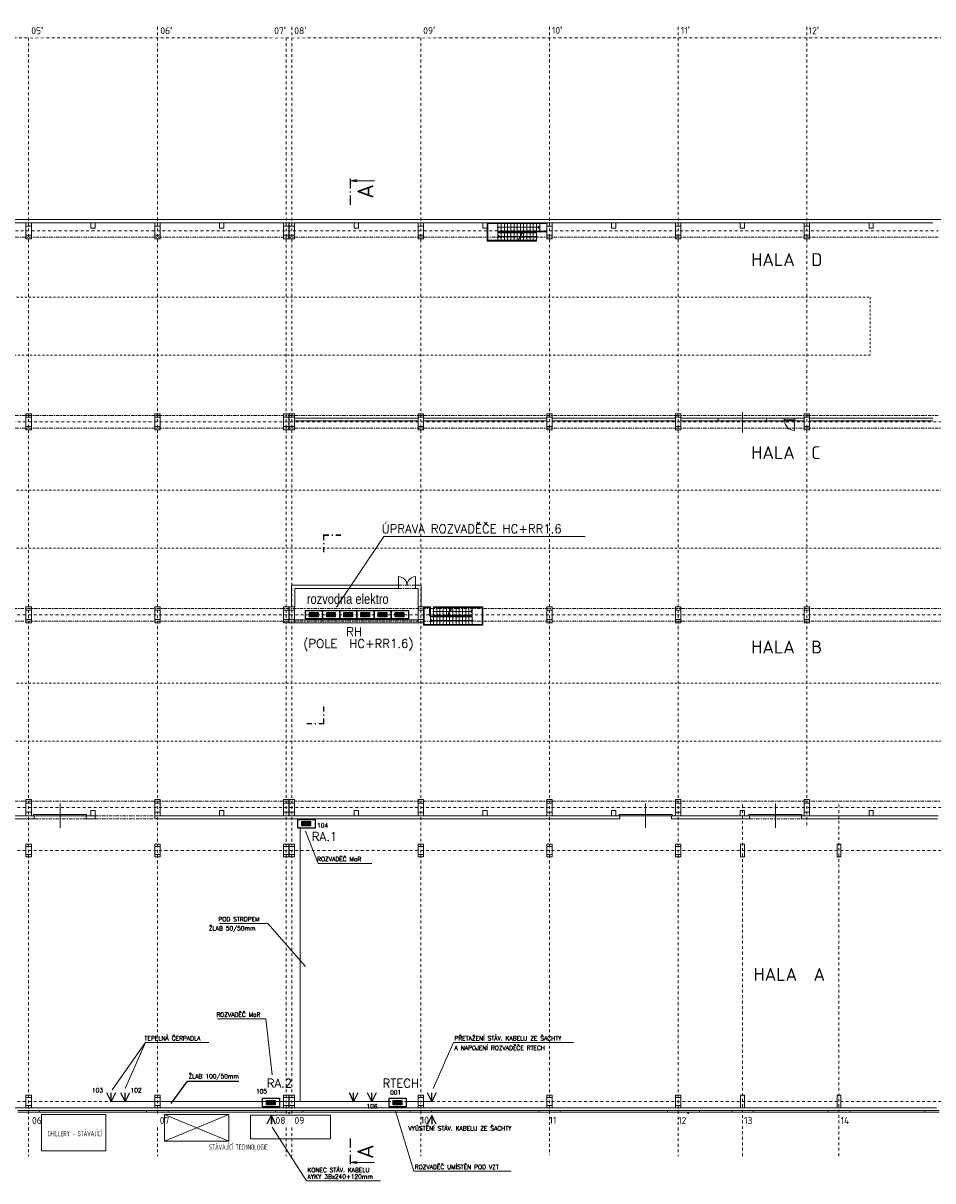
# Model space of a CAD drawing. Header units: millimetres. Extents: x -385852 to 693036, y -525006 to 444206.
# Tile 21 of 156: x 53487 to 138300, y -7400 to 100555. Entities that reach past the tile are written whole.
import ezdxf
from ezdxf.enums import TextEntityAlignment as Align

# ---------------------------------------------------------------- set-up
doc = ezdxf.new("R2010")
doc.units = ezdxf.units.MM
for name, pattern in [('CENTERX2', [101.6, 63.5, -12.7, 12.7, -12.7]), ('DASHDOT', [25.4, 12.7, -6.35, 0, -6.35]), ('DELICI', [7.7, 3, -1.4, 0.25, -1.4, 0.25, -1.4]), ('ČERCHOVANÁ', [25.4, 12.7, -6.35, 0, -6.35])]:
    doc.linetypes.add(name, pattern=pattern)
for name, color, linetype in [('0-STOPA', 11, 'Continuous'), ('3-VYVDVOJ', 5, 'Continuous'), ('4-ROZVADEC', 5, 'Continuous'), ('6-TEXT', 3, 'Continuous'), ('LEGENDA', 3, 'Continuous'), ('TEXT', 9, 'Continuous')]:
    doc.layers.add(name, color=color, linetype=linetype)
for name, color, linetype, lineweight in [('A99_N_kce-nad-vid', 7, 'DASHDOT', 5), ('A99_N_kce-rez-sil', 6, 'Continuous', 18), ('A99_N_osy', 7, 'CENTERX2', 9), ('A99_N_txt-popis-200', 240, 'Continuous', 5), ('A99_S_kce-nad-vid', 181, 'DASHDOT', 5), ('A99_S_kce-pohl', 61, 'Continuous', 5), ('A99_S_kce-rez-sil', 7, 'Continuous', 15), ('A99_S_kce-rez-ten', 6, 'Continuous', 9), ('A99_S_otvory', 7, 'Continuous', 5), ('A99_S_sloupy', 7, 'Continuous', 5)]:
    doc.layers.add(name, color=color, linetype=linetype, lineweight=lineweight)
doc.styles.add('A99_popis', font='isocpeur.ttf')
doc.styles.add('ad_popis 100', font='isocpeur.ttf', dxfattribs={"height": 200})
doc.styles.add('ARIAL', font='arial.ttf', dxfattribs={"height": 1000})
doc.styles.add('RomanS', font='romans.shx')

# ---------------------------------------------------------------- blocks, each defined once
blk = doc.blocks.new('*U155')
at = {"color": 0, "linetype": 'ByBlock'}
for p, q in [((-11.27, 0), (-11.27, -11.25)), ((446.48, 0), (446.48, -11.25))]:
    blk.add_line(p, q, dxfattribs=at)
at = {"color": 0, "linetype": 'ByBlock', "const_width": 0.63}
for points in [[(-12.15, 0), (-7.65, 0)], [(-6.39, 0), (-5.76, 0)], [(-4.5, 0), (0, 0)], [(439.71, 0), (435.21, 0)], [(441.6, 0), (440.97, 0)], [(447.36, 0), (442.86, 0)]]:
    blk.add_lwpolyline(points, dxfattribs=at)
at = {"color": 0, "linetype": 'ByBlock'}
for points in [[(-11.82, -3.1), (-11.27, 0), (-10.72, -3.1)], [(447.03, -3.1), (446.48, 0), (445.93, -3.1)]]:
    blk.add_lwpolyline(points, dxfattribs=at)
at = {"color": 0, "linetype": 'ByBlock', "style": 'A99_popis'}
blk.add_attdef('OZNŘ_1K', (-9.63, -10.73), '', height=5, dxfattribs=at)
at = {"color": 0, "linetype": 'ByBlock', "style": 'A99_popis', "flags": 12}
blk.add_attdef('OZNŘ_2K', text='', height=5, dxfattribs=at).set_placement((444.84, -10.73), align=Align.RIGHT)
blk = doc.blocks.new('*U156')
at = {"color": 0, "linetype": 'ByBlock', "const_width": 0.63}
for points in [[(415.5, 85.4), (415.5, 87.82), (417.92, 87.82)], [(419.81, 87.82), (419.18, 87.82)], [(423.5, 87.82), (421.07, 87.82)], [(415.5, 83.51), (415.5, 84.14)], [(415.5, 79.82), (415.5, 82.25)], [(415.5, 8), (415.5, 5.57)], [(407.5, 0), (409.93, 0)], [(411.19, 0), (411.82, 0)], [(413.08, 0), (415.5, 0), (415.5, 2.42)], [(415.5, 4.31), (415.5, 3.68)]]:
    blk.add_lwpolyline(points, dxfattribs=at)
at = {"color": 0, "linetype": 'ByBlock', "style": 'A99_popis', "flags": 12}
blk.add_attdef('OZNŘ_3K', text='', height=5, rotation=0.0024, dxfattribs=at).set_placement((784.08, 77.08), align=Align.RIGHT)
at = {"color": 0, "linetype": 'ByBlock', "style": 'A99_popis'}
blk.add_attdef('OZNŘ_1K', (-9.63, -10.73), '', height=5, dxfattribs=at)
blk = doc.blocks.new('A$C583F2858')
at = {"layer": '4-ROZVADEC'}
for p, q in [((96, 135), (296, 135)), ((96, 120), (296, 120)), ((96, 100), (296, 100)), ((96, 83), (296, 83)), ((96, 64), (296, 64))]:
    blk.add_line(p, q, dxfattribs=at)
for points in [[(0, 0), (0, 200), (400, 200), (400, 0)], [(96, 50), (96, 150), (296, 150), (296, 50)]]:
    blk.add_lwpolyline(points, close=True, dxfattribs=at)
blk = doc.blocks.new('B_3-VYVDVOJ')
at = {"layer": '3-VYVDVOJ'}
for p, q in [((-100, 200), (0, 0)), ((0, 0), (100, 200)), ((0, 0), (0, 200))]:
    blk.add_line(p, q, dxfattribs=at)

msp = doc.modelspace()

# ---------------------------------------------------------------- linework, layer by layer
at = {"layer": '0-STOPA', "linetype": 'Continuous', "lineweight": 5, "ltscale": 0.5}
for p, q in [((79300, 0), (79300, 25600)), ((87600, 0), (61700, 0)), ((91600, 0), (89200, 0))]:
    msp.add_line(p, q, dxfattribs=at)
at = {"layer": '6-TEXT', "linetype": 'Continuous', "lineweight": 5, "ltscale": 0.5}
for p, q in [((87100, 52700), (82700, 46100)), ((105900, 52700), (87100, 52700))]:
    msp.add_line(p, q, dxfattribs=at)
at = {"layer": '6-TEXT', "linetype": 'ByBlock', "ltscale": 2}
for p, q in [((67300, -200), (68800, 1900)), ((68800, 1900), (73600, 1900))]:
    msp.add_line(p, q, dxfattribs=at)
at = {"layer": 'A99_N_kce-nad-vid', "color": 1, "linetype": 'ČERCHOVANÁ', "ltscale": 15}
for p, q in [((12100, 75005.3403), (132450, 75005.3403)), ((132450, 75005.3403), (132450, 69595)), ((12100, 57005.3403), (144450, 57005.3403)), ((12100, 51594.6597), (144450, 51594.6597)), ((12100, 39005.3403), (144450, 39005.3403))]:
    msp.add_line(p, q, dxfattribs=at)
for points in [[(132450, 69594.6597), (12100, 69594.6597)], [(144450, 33594.6597), (12100, 33594.6597)]]:
    msp.add_lwpolyline(points, dxfattribs=at)
at = {"layer": 'A99_N_kce-rez-sil', "linetype": 'Continuous'}
for p, q in [((55000, -850), (55000, -1000)), ((65000, -850), (65000, -1000)), ((89550, -850), (89550, -1000)), ((91550, -850), (91550, -1000)), ((101550, -850), (101550, -1000)), ((103550, -850), (103550, -1000)), ((113550, -850), (113550, -1000)), ((113550, -850), (113550, -1000)), ((116550, -850), (116550, -1000)), ((119550, -850), (119550, -1000)), ((121550, -850), (121550, -1000)), ((128550, -850), (128550, -1000)), ((130550, -850), (130550, -1000)), ((137550, -850), (137550, -1000))]:
    msp.add_line(p, q, dxfattribs=at)
for points in [[(53000, -850), (55000, -850)], [(53000, -1000), (55000, -1000)], [(65000, -850), (55000, -850)], [(65000, -1000), (55000, -1000)], [(89550, -850), (91550, -850)], [(89550, -1000), (91550, -1000)], [(101550, -850), (91550, -850)], [(101550, -1000), (91550, -1000)], [(101550, -850), (103550, -850)], [(101550, -1000), (103550, -1000)], [(113550, -850), (103550, -850)], [(113550, -1000), (103550, -1000)], [(113550, -850), (138875.5457, -850)], [(113550, -1000), (138875, -1000)]]:
    msp.add_lwpolyline(points, dxfattribs=at)
at = {"layer": 'A99_N_kce-rez-sil', "linetype": 'Continuous', "lineweight": 15}
msp.add_circle((115495, -1070), 55, dxfattribs=at)
at = {"layer": 'A99_N_osy', "linetype": 'DASHDOT', "ltscale": 20}
for p, q in [((54000, 100200), (54000, -5085)), ((66000, 100200), (66000, -5085)), ((78000, 100200), (78000, -5085)), ((90550, 100200), (90550, -5085)), ((102550, 100200), (102550, -5010)), ((114550, 100200), (114550, -5085)), ((126550, 100200), (126550, 25717.7744)), ((3980, 81200), (138800, 81200)), ((150800, 63380), (3980, 63380)), ((187349.6209, 45380), (6250, 45380)), ((187349.6209, 27400), (3980, 27400)), ((120550, -5085), (120550, 27821.6856)), ((129550, -5085), (129550, 27821.6856)), ((187349.6209, 23400), (-3600, 23400)), ((187349.6209, 0), (-3600, 0))]:
    msp.add_line(p, q, dxfattribs=at)
msp.add_lwpolyline([(152950, 99200), (4375, 99200)], dxfattribs=at)
at = {"layer": 'A99_S_kce-nad-vid', "linetype": 'DASHDOT', "ltscale": 25}
for p, q in [((5750, 80610), (138800, 80610)), ((5750, 63970), (138800, 63970)), ((5750, 62790), (150800, 62790)), ((88480, 48140), (90080, 48140)), ((88480, 47840), (90080, 47840)), ((6250, 45970), (150800, 45970)), ((6250, 44790), (150800, 44790)), ((17750, 27990), (150800, 27990)), ((59350, 26350), (54510, 26350)), ((60200, 26650), (65750, 26650)), ((60200, 26350), (65750, 26350)), ((121200, 26350), (126040, 26350))]:
    msp.add_line(p, q, dxfattribs=at)
at = {"layer": 'A99_S_kce-pohl', "linetype": 'Continuous', "ltscale": 10}
for p, q in [((102300, 81950), (96750, 81950)), ((96750, 81770), (96750, 80230)), ((96825, 81875), (96825, 80305)), ((102300, 81875), (96825, 81875)), ((97750, 81570), (97750, 81950)), ((97750, 81090), (97750, 81470)), ((102300, 81165), (97750, 81165)), ((97750, 81090), (97750, 80230)), ((100063.6196, 81090), (97750, 81090)), ((100020.3183, 81015), (97750, 81015)), ((97800, 81520), (101543.934, 81520)), ((98050, 81165), (98050, 81875)), ((98050, 81015), (98050, 80305)), ((98350, 81165), (98350, 81875)), ((98350, 81015), (98350, 80305)), ((98650, 81165), (98650, 81875)), ((98650, 81015), (98650, 80305)), ((98950, 81165), (98950, 81875)), ((98950, 81015), (98950, 80305)), ((99250, 81165), (99250, 81875)), ((99250, 81015), (99250, 80305)), ((99550, 81165), (99550, 81875)), ((99550, 81015), (99550, 80305)), ((100063.6196, 81090), (99567.0984, 80230)), ((100098.2606, 81090), (99601.7394, 80230)), ((99850, 81165), (99850, 81875)), ((99850, 81015), (99850, 80720)), ((101350, 81015), (100054.9593, 81015)), ((101350, 81090), (100063.6196, 81090)), ((100150, 81165), (100150, 81875)), ((100150, 81015), (100150, 80305)), ((100450, 81165), (100450, 81875)), ((100450, 81015), (100450, 80305)), ((100750, 81165), (100750, 81875)), ((100750, 81015), (100750, 80305)), ((101050, 81165), (101050, 81875)), ((101050, 81015), (101050, 80305)), ((101350, 81165), (101350, 81875)), ((101350, 81090), (101350, 80710)), ((101350, 81090), (102300, 81090)), ((101650, 81520), (101543.934, 81626.066)), ((101543.934, 81413.934), (101543.934, 81626.066)), ((101650, 81520), (101543.934, 81413.934)), ((101650, 81090), (101650, 81950)), ((99567.0984, 80230), (96750, 80230)), ((99610.3996, 80305), (96825, 80305)), ((97750, 80660), (97856.066, 80766.066)), ((97750, 80660), (97856.066, 80553.934)), ((97856.066, 80766.066), (97856.066, 80553.934)), ((99815.359, 80660), (97856.066, 80660)), ((101350, 80230), (99567.0984, 80230)), ((101350, 80305), (99645.0407, 80305)), ((101300, 80660), (99850, 80660)), ((99850, 80660), (99850, 80305)), ((101350, 80610), (101350, 80230)), ((91450, 46130), (90800, 46130)), ((90875, 44410), (90875, 46055)), ((91375, 46055), (90875, 46055)), ((91375, 45270), (91375, 46055)), ((91450, 45270), (91450, 46130)), ((91750, 46130), (93532.9016, 46130)), ((91750, 45750), (91750, 46130)), ((91750, 46055), (93454.9593, 46055)), ((91750, 45270), (91750, 45650)), ((91750, 45345), (93045.0407, 45345)), ((91800, 45700), (93250, 45700)), ((92050, 45345), (92050, 46055)), ((92350, 45345), (92350, 46055)), ((92650, 45345), (92650, 46055)), ((92950, 45345), (92950, 46055)), ((93001.7394, 45270), (93498.2606, 46130)), ((93036.3804, 45270), (93532.9016, 46130)), ((93079.6817, 45345), (95350, 45345)), ((93250, 45700), (93250, 46055)), ((93250, 45345), (93250, 45640)), ((93284.641, 45700), (95243.934, 45700)), ((93489.6004, 46055), (96275, 46055)), ((93532.9016, 46130), (96350, 46130)), ((93550, 45345), (93550, 46055)), ((93850, 45345), (93850, 46055)), ((94150, 45345), (94150, 46055)), ((94450, 45345), (94450, 46055)), ((94750, 45345), (94750, 46055)), ((95050, 45345), (95050, 46055)), ((95350, 45700), (95243.934, 45806.066)), ((95243.934, 45593.934), (95243.934, 45806.066)), ((95350, 45700), (95243.934, 45593.934)), ((95350, 45270), (95350, 46130)), ((96275, 44485), (96275, 46055)), ((96350, 44410), (96350, 46130)), ((90800, 44410), (90800, 44950)), ((90800, 44485), (96275, 44485)), ((90800, 44410), (96350, 44410)), ((91450, 45270), (91450, 44410)), ((91750, 45270), (91450, 45270)), ((91450, 45195), (95350, 45195)), ((91450, 44840), (91556.066, 44946.066)), ((91450, 44840), (91556.066, 44733.934)), ((91556.066, 44946.066), (91556.066, 44733.934)), ((95300, 44840), (91556.066, 44840)), ((91750, 45270), (93036.3804, 45270)), ((91750, 45195), (91750, 44485)), ((92050, 45195), (92050, 44485)), ((92350, 45195), (92350, 44485)), ((92650, 45195), (92650, 44485)), ((92950, 45195), (92950, 44485)), ((93036.3804, 45270), (95350, 45270)), ((93250, 45195), (93250, 44485)), ((93550, 45195), (93550, 44485)), ((93850, 45195), (93850, 44485)), ((94150, 45195), (94150, 44485)), ((94450, 45195), (94450, 44485)), ((94750, 45195), (94750, 44485)), ((95050, 45195), (95050, 44485)), ((95350, 45270), (95350, 44890)), ((95350, 44790), (95350, 44410))]:
    msp.add_line(p, q, dxfattribs=at)
at = {"layer": 'A99_S_kce-pohl'}
for p, q in [((42250, -600), (53750, -600)), ((42250, -600), (53750, -600)), ((54250, -600), (65750, -600)), ((66250, -600), (77750, -600)), ((78800, -600), (90300, -600)), ((90800, -600), (114300, -600)), ((114800, -600), (138630, -600))]:
    msp.add_line(p, q, dxfattribs=at)
at = {"layer": 'A99_S_kce-pohl', "linetype": 'Continuous', "ltscale": 10}
for points in [[(96750, 81850), (96850, 81850), (96850, 81950), (96750, 81950)], [(96750, 80230), (96850, 80230), (96850, 80330), (96750, 80330)]]:
    msp.add_lwpolyline(points, close=True, dxfattribs=at)
for centre in [(97750, 81520), (101350, 80660), (91750, 45700), (95350, 44840)]:
    msp.add_circle(centre, 50, dxfattribs=at)
at = {"layer": 'A99_S_kce-rez-sil', "linetype": 'Continuous'}
for p, q in [((11800, 82250), (161650, 82250)), ((12200, 81950), (138300, 81950)), ((78520, 46130), (78520, 48140)), ((78520, 48140), (88480, 48140)), ((78805, 46130), (78805, 47840)), ((78820, 47840), (88480, 47840)), ((88480, 48140), (88480, 47840)), ((90080, 48140), (90580, 48140)), ((90080, 48140), (90080, 47840)), ((90080, 47840), (90280, 47840)), ((90300, 47840), (90300, 46130)), ((90580, 48140), (90580, 46130)), ((78800, 44630), (90300, 44630)), ((78820, 44930), (90280, 44930)), ((41210, 26650), (54510, 26650)), ((41210, 26350), (54510, 26350)), ((54510, 26650), (54510, 26350)), ((59350, 26650), (59350, 26350)), ((59350, 26650), (60200, 26650)), ((59350, 26350), (60200, 26350)), ((60200, 26650), (60200, 26350)), ((65750, 26650), (65750, 26350)), ((65750, 26650), (109105, 26650)), ((65750, 26350), (109105, 26350)), ((109105, 26650), (109105, 26350)), ((113945, 26650), (113945, 26350)), ((113945, 26650), (121200, 26650)), ((115200, 26350), (121200, 26350)), ((121200, 26650), (121200, 26350)), ((126040, 26650), (138800, 26650)), ((126040, 26650), (126040, 26350)), ((126040, 26350), (138725.5457, 26350))]:
    msp.add_line(p, q, dxfattribs=at)
at = {"layer": 'A99_S_kce-rez-sil'}
for p, q in [((90300, 63730), (78800, 63730)), ((102300, 63730), (90800, 63730)), ((114300, 63730), (102800, 63730)), ((118300, 63730), (114800, 63730)), ((118300, 63480), (118300, 63730)), ((118300, 63730), (122800, 63730)), ((124440, 63730), (122800, 63730)), ((122800, 63480), (122800, 63730)), ((124440, 63480), (124440, 63730)), ((126300, 63730), (125440, 63730)), ((125440, 63480), (125440, 63730)), ((138300, 63730), (126800, 63730)), ((90300, 63480), (78800, 63480)), ((102300, 63480), (90800, 63480)), ((114300, 63480), (102800, 63480)), ((118300, 63480), (114800, 63480)), ((118300, 63480), (122800, 63480)), ((124440, 63480), (122800, 63480)), ((125440, 63480), (126300, 63480)), ((138300, 63480), (126800, 63480))]:
    msp.add_line(p, q, dxfattribs=at)
at = {"layer": 'A99_S_kce-rez-ten', "linetype": 'DELICI', "ltscale": 10}
msp.add_lwpolyline([(90800, 44630), (90300, 44630), (90300, 46130), (90800, 46130)], close=True, dxfattribs=at)
at = {"layer": 'A99_S_kce-rez-ten', "color": 1, "linetype": 'Continuous', "lineweight": 5, "ltscale": 100}
msp.add_lwpolyline([(55209.9973, -1205.1587), (55209.9973, -4605.0464), (61207.5526, -4605.0464), (61207.5526, -1205.1587)], close=True, dxfattribs=at)
at = {"layer": 'A99_S_otvory'}
for p, q in [((120550, 62379.5692), (120550, 64275.9565)), ((125440, 63730), (124440, 63730)), ((124440, 63580), (125440, 63580)), ((124440, 63480), (125440, 63480)), ((124490, 63480), (124490, 63580)), ((125390, 63480), (125390, 63580)), ((125390, 63480), (125390, 62580)), ((88480, 48140), (88480, 48940)), ((90080, 48140), (90080, 48940)), ((56930, 25515.9993), (56930, 27784.0007)), ((111525, 25515.9993), (111525, 27784.0007)), ((123620, 25515.9993), (123620, 27784.0007))]:
    msp.add_line(p, q, dxfattribs=at)
for points in [[(59400, 26650), (54460, 26650), (54460, 26750), (59400, 26750), (59400, 26650), (59400, 26650)], [(113995, 26650), (109055, 26650), (109055, 26750), (113995, 26750), (113995, 26650), (113995, 26650)]]:
    msp.add_lwpolyline(points, dxfattribs=at)
msp.add_lwpolyline([(126090, 26650), (121150, 26650), (121150, 26750), (126090, 26750)], close=True, dxfattribs=at)
for centre, radius, start, end in [((125390, 63480), 900, 180, 270), ((88480, 48140), 800, 0, 90), ((90080, 48140), 800, 90, 180)]:
    msp.add_arc(centre, radius, start, end, dxfattribs=at)
at = {"layer": 'A99_S_sloupy', "linetype": 'Continuous', "lineweight": 20, "ltscale": 2}
for p, q in [((113945, 26350), (115050, 26350)), ((115050, 26350), (115200, 26350))]:
    msp.add_line(p, q, dxfattribs=at)
at = {"layer": 'A99_S_sloupy', "lineweight": 9, "ltscale": 2}
for p, q in [((53750, 380), (54250, 380)), ((53750, -380), (54250, -380))]:
    msp.add_line(p, q, dxfattribs=at)
at = {"layer": 'A99_S_sloupy', "linetype": 'Continuous', "ltscale": 2}
for points in [[(54250, 80450), (53750, 80450), (53750, 81950), (54250, 81950)], [(54250, 80450), (53750, 80450), (53750, 81950), (54250, 81950)], [(66250, 80450), (65750, 80450), (65750, 81950), (66250, 81950)], [(66250, 80450), (65750, 80450), (65750, 81950), (66250, 81950)], [(78250, 80450), (77750, 80450), (77750, 81950), (78250, 81950)], [(78250, 80450), (77750, 80450), (77750, 81950), (78250, 81950)], [(78800, 80450), (78300, 80450), (78300, 81950), (78800, 81950)], [(78800, 80450), (78300, 80450), (78300, 81950), (78800, 81950)], [(90800, 80450), (90300, 80450), (90300, 81950), (90800, 81950)], [(90800, 80450), (90300, 80450), (90300, 81950), (90800, 81950)], [(102800, 80450), (102300, 80450), (102300, 81950), (102800, 81950)], [(102800, 80450), (102300, 80450), (102300, 81950), (102800, 81950)], [(114800, 80450), (114300, 80450), (114300, 81950), (114800, 81950)], [(114800, 80450), (114300, 80450), (114300, 81950), (114800, 81950)], [(126800, 80450), (126300, 80450), (126300, 81950), (126800, 81950)], [(126800, 80450), (126300, 80450), (126300, 81950), (126800, 81950)], [(54250, 62630), (53750, 62630), (53750, 64130), (54250, 64130)], [(54250, 62630), (53750, 62630), (53750, 64130), (54250, 64130)], [(66250, 62630), (65750, 62630), (65750, 64130), (66250, 64130)], [(66250, 62630), (65750, 62630), (65750, 64130), (66250, 64130)], [(78250, 62630), (77750, 62630), (77750, 64130), (78250, 64130)], [(78250, 62630), (77750, 62630), (77750, 64130), (78250, 64130)], [(78800, 62630), (78300, 62630), (78300, 64130), (78800, 64130)], [(78800, 62630), (78300, 62630), (78300, 64130), (78800, 64130)], [(90800, 62630), (90300, 62630), (90300, 64130), (90800, 64130)], [(90800, 62630), (90300, 62630), (90300, 64130), (90800, 64130)], [(102800, 62630), (102300, 62630), (102300, 64130), (102800, 64130)], [(102800, 62630), (102300, 62630), (102300, 64130), (102800, 64130)], [(114800, 62630), (114300, 62630), (114300, 64130), (114800, 64130)], [(114800, 62630), (114300, 62630), (114300, 64130), (114800, 64130)], [(126800, 62630), (126300, 62630), (126300, 64130), (126800, 64130)], [(126800, 62630), (126300, 62630), (126300, 64130), (126800, 64130)], [(54250, 44630), (53750, 44630), (53750, 46130), (54250, 46130)], [(54250, 44630), (53750, 44630), (53750, 46130), (54250, 46130)], [(66250, 44630), (65750, 44630), (65750, 46130), (66250, 46130)], [(66250, 44630), (65750, 44630), (65750, 46130), (66250, 46130)], [(78250, 44630), (77750, 44630), (77750, 46130), (78250, 46130)], [(78250, 44630), (77750, 44630), (77750, 46130), (78250, 46130)], [(78800, 44630), (78300, 44630), (78300, 46130), (78800, 46130)], [(90800, 44630), (90300, 44630), (90300, 46130), (90800, 46130)], [(102800, 44630), (102300, 44630), (102300, 46130), (102800, 46130)], [(102800, 44630), (102300, 44630), (102300, 46130), (102800, 46130)], [(114800, 44630), (114300, 44630), (114300, 46130), (114800, 46130)], [(114800, 44630), (114300, 44630), (114300, 46130), (114800, 46130)], [(126800, 44630), (126300, 44630), (126300, 46130), (126800, 46130)], [(126800, 44630), (126300, 44630), (126300, 46130), (126800, 46130)], [(54250, 26650), (53750, 26650), (53750, 28150), (54250, 28150)], [(54250, 26650), (53750, 26650), (53750, 28150), (54250, 28150)], [(66250, 26650), (65750, 26650), (65750, 28150), (66250, 28150)], [(66250, 26650), (65750, 26650), (65750, 28150), (66250, 28150)], [(78250, 26650), (77750, 26650), (77750, 28150), (78250, 28150)], [(78250, 26650), (77750, 26650), (77750, 28150), (78250, 28150)], [(78800, 26650), (78300, 26650), (78300, 28150), (78800, 28150)], [(78800, 26650), (78300, 26650), (78300, 28150), (78800, 28150)], [(90800, 26650), (90300, 26650), (90300, 28150), (90800, 28150)], [(90800, 26650), (90300, 26650), (90300, 28150), (90800, 28150)], [(102800, 26650), (102300, 26650), (102300, 28150), (102800, 28150)], [(102800, 26650), (102300, 26650), (102300, 28150), (102800, 28150)], [(114800, 26650), (114300, 26650), (114300, 28150), (114800, 28150)], [(114800, 26650), (114300, 26650), (114300, 28150), (114800, 28150)], [(126800, 26650), (126300, 26650), (126300, 28150), (126800, 28150)], [(126800, 26650), (126300, 26650), (126300, 28150), (126800, 28150)], [(54250, 22800), (53750, 22800), (53750, 24000), (54250, 24000)], [(66250, 22800), (65750, 22800), (65750, 24000), (66250, 24000)], [(78250, 22800), (77750, 22800), (77750, 24000), (78250, 24000)], [(78800, 22800), (78300, 22800), (78300, 24000), (78800, 24000)], [(90800, 22800), (90300, 22800), (90300, 24000), (90800, 24000)], [(102800, 22800), (102300, 22800), (102300, 24000), (102800, 24000)], [(114800, 22800), (114300, 22800), (114300, 24000), (114800, 24000)], [(54250, -600), (53750, -600), (53750, 600), (54250, 600)], [(66250, -600), (65750, -600), (65750, 600), (66250, 600)], [(78250, -600), (77750, -600), (77750, 600), (78250, 600)], [(78800, -600), (78300, -600), (78300, 600), (78800, 600)], [(90800, -600), (90300, -600), (90300, 600), (90800, 600)], [(102800, -600), (102300, -600), (102300, 600), (102800, 600)], [(114800, -600), (114300, -600), (114300, 600), (114800, 600)]]:
    msp.add_lwpolyline(points, close=True, dxfattribs=at)
at = {"layer": 'A99_S_sloupy', "linetype": 'Continuous', "lineweight": 20, "ltscale": 2}
for points in [[(53750, 81950), (54250, 81950), (54250, 81630), (53750, 81630)], [(60200, 81450), (59800, 81450), (59800, 81950), (60200, 81950)], [(65750, 81950), (66250, 81950), (66250, 81630), (65750, 81630)], [(72200, 81450), (71800, 81450), (71800, 81950), (72200, 81950)], [(77750, 81950), (78250, 81950), (78250, 81630), (77750, 81630)], [(78300, 81950), (78800, 81950), (78800, 81630), (78300, 81630)], [(84750, 81450), (84350, 81450), (84350, 81950), (84750, 81950)], [(90300, 81950), (90800, 81950), (90800, 81630), (90300, 81630)], [(96750, 81450), (96350, 81450), (96350, 81950), (96750, 81950)], [(102300, 81950), (102800, 81950), (102800, 81630), (102300, 81630)], [(108750, 81450), (108350, 81450), (108350, 81950), (108750, 81950)], [(114300, 81950), (114800, 81950), (114800, 81630), (114300, 81630)], [(120750, 81450), (120350, 81450), (120350, 81950), (120750, 81950)], [(126300, 81950), (126800, 81950), (126800, 81630), (126300, 81630)], [(132750, 81450), (132350, 81450), (132350, 81950), (132750, 81950)], [(53750, 80770), (54250, 80770), (54250, 80450), (53750, 80450)], [(65750, 80770), (66250, 80770), (66250, 80450), (65750, 80450)], [(77750, 80770), (78250, 80770), (78250, 80450), (77750, 80450)], [(78300, 80770), (78800, 80770), (78800, 80450), (78300, 80450)], [(90300, 80770), (90800, 80770), (90800, 80450), (90300, 80450)], [(102300, 80770), (102800, 80770), (102800, 80450), (102300, 80450)], [(114300, 80770), (114800, 80770), (114800, 80450), (114300, 80450)], [(126300, 80770), (126800, 80770), (126800, 80450), (126300, 80450)], [(53750, 64130), (54250, 64130), (54250, 63810), (53750, 63810)], [(65750, 64130), (66250, 64130), (66250, 63810), (65750, 63810)], [(77750, 64130), (78250, 64130), (78250, 63810), (77750, 63810)], [(78300, 64130), (78800, 64130), (78800, 63810), (78300, 63810)], [(90300, 64130), (90800, 64130), (90800, 63810), (90300, 63810)], [(102300, 64130), (102800, 64130), (102800, 63810), (102300, 63810)], [(114300, 64130), (114800, 64130), (114800, 63810), (114300, 63810)], [(126300, 64130), (126800, 64130), (126800, 63810), (126300, 63810)], [(53750, 62950), (54250, 62950), (54250, 62630), (53750, 62630)], [(65750, 62950), (66250, 62950), (66250, 62630), (65750, 62630)], [(77750, 62950), (78250, 62950), (78250, 62630), (77750, 62630)], [(78300, 62950), (78800, 62950), (78800, 62630), (78300, 62630)], [(90300, 62950), (90800, 62950), (90800, 62630), (90300, 62630)], [(102300, 62950), (102800, 62950), (102800, 62630), (102300, 62630)], [(114300, 62950), (114800, 62950), (114800, 62630), (114300, 62630)], [(126300, 62950), (126800, 62950), (126800, 62630), (126300, 62630)], [(53750, 46130), (54250, 46130), (54250, 45810), (53750, 45810)], [(65750, 46130), (66250, 46130), (66250, 45810), (65750, 45810)], [(77750, 46130), (78250, 46130), (78250, 45810), (77750, 45810)], [(78300, 46130), (78800, 46130), (78800, 45810), (78300, 45810)], [(90300, 46130), (90800, 46130), (90800, 45810), (90300, 45810)], [(96350, 46130), (96250, 46130), (96250, 46030), (96350, 46030)], [(102300, 46130), (102800, 46130), (102800, 45810), (102300, 45810)], [(114300, 46130), (114800, 46130), (114800, 45810), (114300, 45810)], [(126300, 46130), (126800, 46130), (126800, 45810), (126300, 45810)], [(53750, 44950), (54250, 44950), (54250, 44630), (53750, 44630)], [(65750, 44950), (66250, 44950), (66250, 44630), (65750, 44630)], [(77750, 44950), (78250, 44950), (78250, 44630), (77750, 44630)], [(78300, 44950), (78800, 44950), (78800, 44630), (78300, 44630)], [(90300, 44950), (90800, 44950), (90800, 44630), (90300, 44630)], [(96350, 44510), (96250, 44510), (96250, 44410), (96350, 44410)], [(102300, 44950), (102800, 44950), (102800, 44630), (102300, 44630)], [(114300, 44950), (114800, 44950), (114800, 44630), (114300, 44630)], [(126300, 44950), (126800, 44950), (126800, 44630), (126300, 44630)], [(53750, 28150), (54250, 28150), (54250, 27830), (53750, 27830)], [(65750, 28150), (66250, 28150), (66250, 27830), (65750, 27830)], [(77750, 28150), (78250, 28150), (78250, 27830), (77750, 27830)], [(78300, 28150), (78800, 28150), (78800, 27830), (78300, 27830)], [(90300, 28150), (90800, 28150), (90800, 27830), (90300, 27830)], [(102300, 28150), (102800, 28150), (102800, 27830), (102300, 27830)], [(114300, 28150), (114800, 28150), (114800, 27830), (114300, 27830)], [(126300, 28150), (126800, 28150), (126800, 27830), (126300, 27830)], [(60200, 27150), (59800, 27150), (59800, 26650), (60200, 26650)], [(72200, 27150), (71800, 27150), (71800, 26650), (72200, 26650)], [(84750, 27150), (84350, 27150), (84350, 26650), (84750, 26650)], [(96750, 27150), (96350, 27150), (96350, 26650), (96750, 26650)], [(108750, 27150), (108350, 27150), (108350, 26650), (108750, 26650)], [(120750, 27150), (120350, 27150), (120350, 26650), (120750, 26650)], [(132750, 27150), (132350, 27150), (132350, 26650), (132750, 26650)], [(53750, 26970), (54250, 26970), (54250, 26650), (53750, 26650)], [(65750, 26970), (66250, 26970), (66250, 26650), (65750, 26650)], [(77750, 26970), (78250, 26970), (78250, 26650), (77750, 26650)], [(78300, 26970), (78800, 26970), (78800, 26650), (78300, 26650)], [(90300, 26970), (90800, 26970), (90800, 26650), (90300, 26650)], [(102300, 26970), (102800, 26970), (102800, 26650), (102300, 26650)], [(114300, 26970), (114800, 26970), (114800, 26650), (114300, 26650)], [(126300, 26970), (126800, 26970), (126800, 26650), (126300, 26650)], [(54250, 24000), (53750, 24000), (53750, 23780), (54250, 23780)], [(66250, 24000), (65750, 24000), (65750, 23780), (66250, 23780)], [(78250, 24000), (77750, 24000), (77750, 23780), (78250, 23780)], [(78800, 24000), (78300, 24000), (78300, 23780), (78800, 23780)], [(90800, 24000), (90300, 24000), (90300, 23780), (90800, 23780)], [(102800, 24000), (102300, 24000), (102300, 23780), (102800, 23780)], [(114800, 24000), (114300, 24000), (114300, 23780), (114800, 23780)], [(120375, 24000), (120725, 24000), (120725, 22800), (120375, 22800)], [(129375, 24000), (129725, 24000), (129725, 22800), (129375, 22800)], [(54250, 22800), (53750, 22800), (53750, 23020), (54250, 23020)], [(66250, 22800), (65750, 22800), (65750, 23020), (66250, 23020)], [(78250, 22800), (77750, 22800), (77750, 23020), (78250, 23020)], [(78800, 22800), (78300, 22800), (78300, 23020), (78800, 23020)], [(90800, 22800), (90300, 22800), (90300, 23020), (90800, 23020)], [(102800, 22800), (102300, 22800), (102300, 23020), (102800, 23020)], [(114800, 22800), (114300, 22800), (114300, 23020), (114800, 23020)], [(54250, 600), (53750, 600), (53750, 380), (54250, 380)], [(66250, 600), (65750, 600), (65750, 380), (66250, 380)], [(78250, 600), (77750, 600), (77750, 380), (78250, 380)], [(78800, 600), (78300, 600), (78300, 380), (78800, 380)], [(90800, 600), (90300, 600), (90300, 380), (90800, 380)], [(102800, 600), (102300, 600), (102300, 380), (102800, 380)], [(114800, 600), (114300, 600), (114300, 380), (114800, 380)], [(120375, 600), (120725, 600), (120725, -600), (120375, -600)], [(129375, 600), (129725, 600), (129725, -600), (129375, -600)], [(54250, -600), (53750, -600), (53750, -380), (54250, -380)], [(66250, -600), (65750, -600), (65750, -380), (66250, -380)], [(78250, -600), (77750, -600), (77750, -380), (78250, -380)], [(78800, -600), (78300, -600), (78300, -380), (78800, -380)], [(90800, -600), (90300, -600), (90300, -380), (90800, -380)], [(102800, -600), (102300, -600), (102300, -380), (102800, -380)], [(114800, -600), (114300, -600), (114300, -380), (114800, -380)]]:
    msp.add_lwpolyline(points, close=True, dxfattribs=at)
at = {"layer": 'A99_S_sloupy', "ltscale": 2}
msp.add_lwpolyline([(54250, -600), (53750, -600), (53750, 600), (54250, 600)], close=True, dxfattribs=at)
at = {"layer": 'LEGENDA', "linetype": 'Continuous', "lineweight": 5, "ltscale": 0.5}
for p, q in [((81000, 22200), (79800, 25200)), ((86000, 22200), (81000, 22200)), ((76300, 16600), (71800, 16600)), ((76300, 16600), (79800, 12600)), ((76100, 7700), (71600, 7700)), ((76100, 7700), (76700, 2500)), ((64900, 5500), (61800, 1100)), ((64900, 5500), (63000, 1200)), ((70800, 5500), (64900, 5500)), ((93600, 5500), (91700, 1200)), ((104800, 5500), (93600, 5500)), ((89900, -6500), (88200, -900)), ((86800, -7400), (79900, -7400)), ((99000, -6500), (89900, -6500))]:
    msp.add_line(p, q, dxfattribs=at)

# ---------------------------------------------------------------- block references
at = {"layer": '3-VYVDVOJ', "lineweight": 5, "xscale": -4, "yscale": 4, "zscale": 4}
for p in [(61700, 0), (63000, 0), (84300, 0), (86000, 0), (91600, 0)]:
    msp.add_blockref('B_3-VYVDVOJ', p, dxfattribs=at)
at = {"layer": '3-VYVDVOJ', "lineweight": 5, "xscale": 4, "yscale": 4, "zscale": 4, "rotation": 180}
msp.add_blockref('B_3-VYVDVOJ', (91600, -1300), dxfattribs=at)
at = {"layer": '4-ROZVADEC', "linetype": 'ByBlock', "ltscale": 2, "xscale": 4, "yscale": 4}
for p in [(79800, 45000), (81400, 45000), (83000, 45000), (84600, 45000), (86200, 45000), (87800, 45000), (79100, 25500), (75800, -500), (87600, -500)]:
    msp.add_blockref('A$C583F2858', p, dxfattribs=at)
at = {"layer": 'A99_N_txt-popis-200'}
ref = msp.add_blockref('*U155', (83996.3675, -3432.5), dxfattribs=dict(at, xscale=200, yscale=200, zscale=200, rotation=90))
ref.add_attrib('OZNŘ_1K', 'A', (86142.3774, -5358.9987), dxfattribs={"layer": '0', "color": 0, "linetype": 'ByBlock', "height": 1500, "rotation": 90, "style": 'A99_popis'})
ref.add_attrib('OZNŘ_2K', 'A', dxfattribs={"layer": '0', "color": 0, "linetype": 'ByBlock', "height": 1500, "rotation": 90, "style": 'A99_popis', "flags": 12}).set_placement((86141.5155, 85536.4987), align=Align.RIGHT)
at = {"layer": 'A99_N_txt-popis-200', "xscale": 200, "yscale": 200, "zscale": 200}
msp.add_blockref('*U156', (-1585, 35245), dxfattribs=at)

# ---------------------------------------------------------------- texts
at = {"layer": '6-TEXT', "style": 'RomanS'}
for s, height, p in [('ÚPRAVA ROZVADĚČE HC+RR1.6', 800, (86900, 53000)), ('(POLE  HC+RR1.6)', 800, (79600, 42300)), ('RH', 800, (83600, 43400)), ('104', 400, (80900, 25550)), ('RA.1', 800, (80400, 24300)), ('ŽLAB 50/50mm', 400, (70800, 15950)), ('ŽLAB 100/50mm', 400, (68900, 2150)), ('103', 400, (59900, 850)), ('102', 400, (63500, 850)), ('105', 400, (75200, 750)), ('RA.2', 800, (76200, 1300)), ('RTECH', 800, (87000, 1300)), ('001', 400, (87700, 650)), ('106', 400, (85500, -650))]:
    msp.add_text(s, height=height, dxfattribs=at).set_placement(p)
at = {"layer": 'A99_N_txt-popis-200', "lineweight": 9, "ltscale": 5, "style": 'ad_popis 100'}
for s, p in [('HALA  D', (121370, 77905)), ('HALA  C', (121370, 59905)), ('HALA  B', (121370, 41780)), ('HALA  A', (121585, 11250))]:
    msp.add_text(s, height=1200, dxfattribs=at).set_placement(p)
at = {"layer": 'A99_N_txt-popis-200', "lineweight": 5, "ltscale": 5, "style": 'A99_popis', "width": 0.6}
for s, p in [('CHILLERY - STÁVAJÍCÍ', (55767.641, -3245.4794)), ('STÁVAJÍCÍ TECHNOLOGIE', (70813.2759, -4506.8618))]:
    msp.add_text(s, height=500, dxfattribs=at).set_placement(p)
at = {"layer": 'A99_N_txt-popis-200', "lineweight": 0, "char_height": 650, "attachment_point": 1, "style": 'ad_popis 100'}
for s, insert in [("06{\\fArial|b0|i0|c238|p34;\\H1.08333x;'}", (66275, 100230)), ("10{\\fArial|b0|i0|c238|p34;\\H1.08333x;'}", (102780, 100258.5154)), ("11{\\fArial|b0|i0|c238|p34;\\H1.08333x;'}", (114800, 100258.5154)), ("12{\\fArial|b0|i0|c238|p34;\\H1.08333x;'}", (126720, 100228.5154)), ('06', (54310, -1445)), ('10', (90550, -1416.4846)), ('11', (102550, -1416.4846)), ('12', (114550, -1446.4846)), ('13', (120700, -1446.4846)), ('14', (129700, -1446.4846))]:
    msp.add_mtext_dynamic_manual_height_columns(s, width=832.5, gutter_width=1000, heights=[0], dxfattribs=dict(at, insert=insert))
at = {"layer": 'LEGENDA', "style": 'RomanS'}
for s, p in [('ROZVADĚČ MaR', (80900, 22400)), ('POD STROPEM', (71700, 16800)), ('ROZVADĚČ MaR', (71500, 7900)), ('TEPELNÁ ČERPADLA', (64800, 5700)), ('PŘETAŽENÍ STÁV. KABELU ZE ŠACHTY', (93700, 5700)), ('A NAPOJENÍ ROZVADĚČE RTECH', (93700, 4800)), ('VYÚSTĚNÍ STÁV. KABELU ZE ŠACHTY', (89400, -2700)), ('KONEC STÁV. KABELU', (80000, -6600)), ('ROZVADĚČ UMÍSTĚN POD VZT', (90000, -6300)), ('AYKY 3Bx240+120mm ', (80000, -7200))]:
    msp.add_text(s, height=400, dxfattribs=at).set_placement(p)
at = {"layer": 'TEXT', "lineweight": 9, "ltscale": 5, "style": 'ARIAL', "width": 0.8}
msp.add_text('rozvodna elektro', height=922.67343, dxfattribs=at).set_placement((79935.716, 46400))
at = {"layer": 'TEXT', "color": 3, "lineweight": 9, "ltscale": 5, "style": 'ARIAL', "width": 0.8}
msp.add_text('rozvodna elektro', height=922.67343, dxfattribs=at).set_placement((79935.716, 46400))

# ---------------------------------------------------------------- next in the draw order: texts
at = {"layer": 'A99_N_txt-popis-200', "lineweight": 0, "char_height": 650, "attachment_point": 1, "style": 'ad_popis 100', "bg_fill": 2}
for s, insert in [("05{\\fArial|b0|i0|c238|p34;\\H1.08333x;'}", (54245.1495, 100230)), ("08{\\fArial|b0|i0|c238|p34;\\H1.08333x;'}", (78760, 100230)), ("09{\\fArial|b0|i0|c238|p34;\\H1.08333x;'}", (90780, 100230)), ('07', (66220, -1445))]:
    msp.add_mtext_dynamic_manual_height_columns(s, width=832.5, gutter_width=1000, heights=[0], dxfattribs=dict(at, insert=insert))

# ---------------------------------------------------------------- next in the draw order: linework, layer by layer
at = {"layer": 'A99_N_kce-rez-sil', "linetype": 'Continuous'}
msp.add_line((67000, -850), (67000, -1000), dxfattribs=at)
for points in [[(65000, -850), (67000, -850)], [(65000, -1000), (67000, -1000)]]:
    msp.add_lwpolyline(points, dxfattribs=at)
at = {"layer": 'A99_S_kce-rez-ten', "color": 1, "linetype": 'Continuous', "lineweight": 5, "ltscale": 5}
msp.add_lwpolyline([(66660.7464, -1201.6662), (66660.7464, -3703.8313), (72667.8529, -3703.8313), (72667.8529, -1201.6662)], close=True, dxfattribs=at)
for points in [[(66660.7464, -3703.8313), (72667.8529, -1201.6662)], [(66660.7464, -1201.6662), (72667.8529, -3703.8313)]]:
    msp.add_lwpolyline(points, dxfattribs=at)

# ---------------------------------------------------------------- next in the draw order: texts
at = {"layer": 'A99_N_txt-popis-200', "lineweight": 0, "insert": (76890, 100230), "char_height": 650, "attachment_point": 1, "style": 'ad_popis 100', "bg_fill": 2}
msp.add_mtext_dynamic_manual_height_columns("07{\\fArial|b0|i0|c238|p34;\\H1.08333x;'}", width=832.5, gutter_width=1000, heights=[0], dxfattribs=at)

# ---------------------------------------------------------------- next in the draw order: linework, layer by layer
at = {"layer": 'A99_N_osy', "linetype": 'DASHDOT', "ltscale": 20}
msp.add_line((78550, 100200), (78550, -5085), dxfattribs=at)

# ---------------------------------------------------------------- next in the draw order: texts
at = {"layer": 'A99_N_txt-popis-200', "lineweight": 0, "insert": (77010, -1445), "char_height": 650, "attachment_point": 1, "style": 'ad_popis 100', "bg_fill": 2}
msp.add_mtext_dynamic_manual_height_columns('08', width=832.5, gutter_width=1000, heights=[0], dxfattribs=at)

# ---------------------------------------------------------------- next in the draw order: linework, layer by layer
at = {"layer": 'A99_N_kce-rez-sil', "linetype": 'Continuous'}
msp.add_line((77000, -850), (77000, -1000), dxfattribs=at)
for points in [[(77000, -850), (67000, -850)], [(77000, -1000), (67000, -1000)]]:
    msp.add_lwpolyline(points, dxfattribs=at)

# ---------------------------------------------------------------- next in the draw order: block references
at = {"layer": '3-VYVDVOJ', "lineweight": 5, "xscale": 4, "yscale": 4, "zscale": 4, "rotation": 180}
msp.add_blockref('B_3-VYVDVOJ', (76600, -1300), dxfattribs=at)

# ---------------------------------------------------------------- next in the draw order: texts
at = {"layer": 'A99_N_txt-popis-200', "lineweight": 0, "insert": (78780, -1445), "char_height": 650, "attachment_point": 1, "style": 'ad_popis 100', "bg_fill": 2}
msp.add_mtext_dynamic_manual_height_columns('09', width=832.5, gutter_width=1000, heights=[0], dxfattribs=at)

# ---------------------------------------------------------------- next in the draw order: linework, layer by layer
at = {"layer": 'A99_N_kce-rez-sil', "linetype": 'Continuous'}
msp.add_line((79550, -850), (79550, -1000), dxfattribs=at)
for points in [[(77000, -850), (79550, -850)], [(77000, -1000), (79550, -1000)], [(89550, -850), (79550, -850)], [(89550, -1000), (79550, -1000)]]:
    msp.add_lwpolyline(points, dxfattribs=at)
at = {"layer": 'A99_N_kce-rez-sil', "linetype": 'Continuous', "lineweight": 15}
msp.add_circle((78280, -1070), 55, dxfattribs=at)
at = {"layer": 'A99_S_kce-rez-ten', "color": 1, "lineweight": 5}
msp.add_lwpolyline([(74678.1821, -1278.0687), (74678.1821, -3474.6262), (82141.7029, -3474.6262), (82141.7029, -1278.0687)], close=True, dxfattribs=at)
at = {"layer": 'LEGENDA', "linetype": 'Continuous', "lineweight": 5, "ltscale": 0.5}
msp.add_line((79900, -7400), (76700, -2400), dxfattribs=at)

doc.saveas('drawing.dxf')
